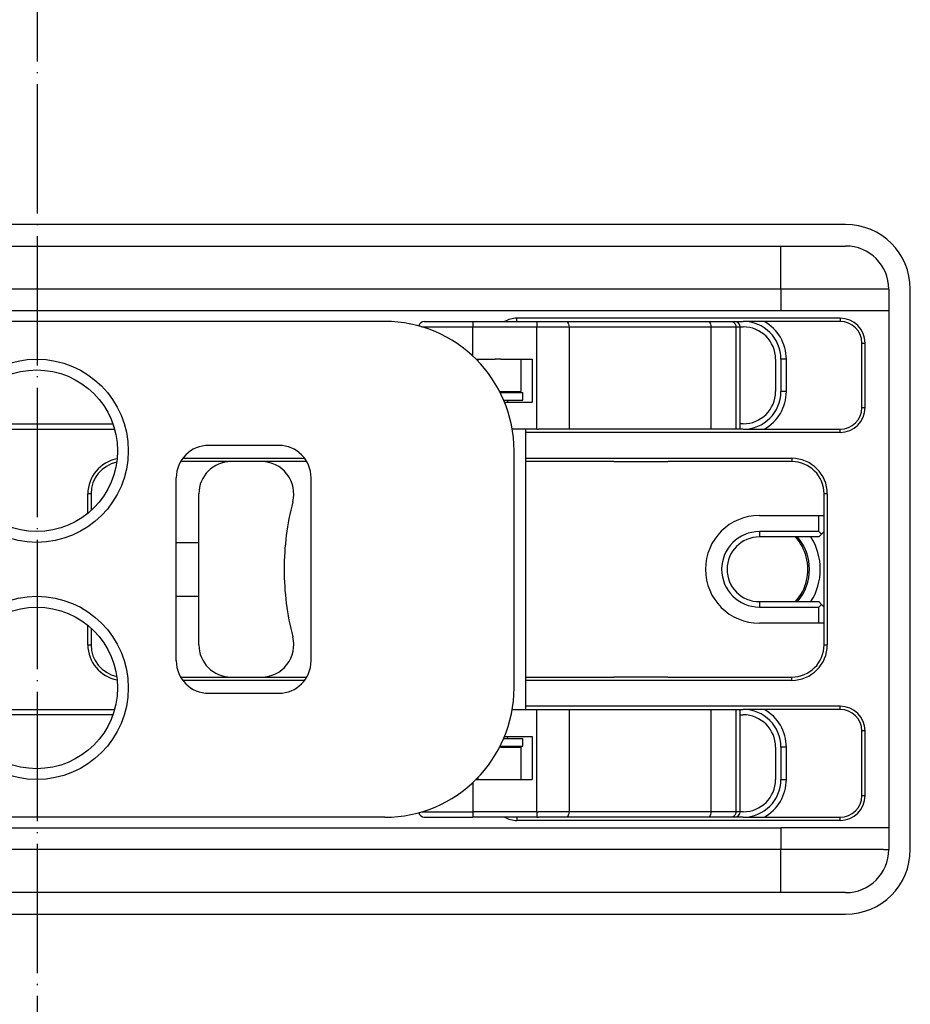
# Model space of a CAD drawing. Extents: x -1809 to 6113, y -4129 to 1471.
# Tile 37 of 197: x -2 to 81, y -1965 to -1874. Entities that reach past the tile are written whole.
import ezdxf

# ---------------------------------------------------------------- set-up
doc = ezdxf.new("R2010")
doc.units = 0
doc.linetypes.add('DOT_CENTER', pattern=[14, 12, -1, 0, -1])
doc.layers.get('0').update_dxf_attribs({"linetype": 'CONTINUOUS'})
doc.layers.add('1', color=7, linetype='CONTINUOUS')

# ---------------------------------------------------------------- blocks, each defined once
blk = doc.blocks.new('HEADPLATE_TSK', base_point=(-401.365, -2807.758))
at = {"layer": '1', "color": 1, "linetype": 'DOT_CENTER'}
blk.add_line((0, -1583.754), (0, -2060.004), dxfattribs=at)
blk = doc.blocks.new('DOWEL_PIN_5X22DIN6325__642', base_point=(58.5, -1914.879))
at = {"color": 1, "linetype": 'CONTINUOUS'}
blk.add_line((53.5, -1914.879), (58.5, -1914.879), dxfattribs=at)
blk = doc.blocks.new('DOWEL_PIN_5X22DIN6325__643', base_point=(58.5, -1934.879))
at = {"color": 1, "linetype": 'CONTINUOUS'}
blk.add_line((58.5, -1934.879), (53.5, -1934.879), dxfattribs=at)
blk = doc.blocks.new('NEEDLE_BEARING_0509_1__644', base_point=(59.5, -1947.379))
at = {"color": 1, "linetype": 'CONTINUOUS'}
blk.add_line((59.5, -1947.379), (52.5, -1947.379), dxfattribs=at)
blk = doc.blocks.new('NEEDLE_BEARING_0509_3__646', base_point=(59.5, -1902.379))
at = {"color": 1, "linetype": 'CONTINUOUS'}
blk.add_line((52.5, -1902.379), (59.5, -1902.379), dxfattribs=at)
blk = doc.blocks.new('BEARING_PARTS__647', base_point=(59.5, -1902.379))
for name, p in [('NEEDLE_BEARING_0509_3__646', (59.5, -1902.379)), ('DOWEL_PIN_5X22DIN6325__642', (58.5, -1914.879)), ('DOWEL_PIN_5X22DIN6325__643', (58.5, -1934.879)), ('NEEDLE_BEARING_0509_1__644', (59.5, -1947.379))]:
    blk.add_blockref(name, p)
blk = doc.blocks.new('PLATE_E7018-27702__648', base_point=(79, -1894.879))
at = {"color": 1, "linetype": 'CONTINUOUS'}
for p, q in [((-22, -1894.879), (22, -1894.879)), ((22, -1894.879), (24, -1894.879)), ((24, -1894.879), (25, -1894.879)), ((25, -1894.879), (27, -1894.879)), ((27, -1894.879), (53.5, -1894.879)), ((53.5, -1894.879), (55.5, -1894.879)), ((55.5, -1894.879), (56, -1894.879)), ((56, -1894.879), (56.5, -1894.879)), ((56.5, -1894.879), (58.5, -1894.879)), ((58.5, -1894.879), (69, -1894.879)), ((69, -1894.879), (75, -1894.879)), ((79, -1898.879), (78.5, -1898.879)), ((79, -1898.879), (79, -1900.879)), ((79, -1900.879), (79, -1948.879)), ((46.5, -1901.879), (49.089, -1901.879)), ((49.089, -1901.879), (62.26, -1901.879)), ((62.26, -1901.879), (64.351, -1901.879)), ((64.351, -1901.879), (64.715, -1901.879)), ((64.715, -1901.879), (65.5, -1901.879)), ((46.5, -1902.379), (49.339, -1902.379)), ((49.339, -1902.379), (52.5, -1902.379)), ((52.5, -1902.379), (59.5, -1902.379)), ((59.5, -1902.379), (62.51, -1902.379)), ((62.51, -1902.379), (64.827, -1902.379)), ((64.827, -1902.379), (65.215, -1902.379)), ((65.215, -1902.379), (65.5, -1902.379)), ((43, -1905.379), (42.5, -1905.379)), ((68.5, -1905.379), (68.5, -1908.379)), ((69, -1905.379), (69, -1908.379)), ((69.5, -1905.379), (69, -1905.379)), ((69.5, -1908.379), (69.5, -1905.379)), ((42.907, -1908.379), (43, -1908.379)), ((69.5, -1908.379), (69, -1908.379)), ((49.339, -1911.879), (46.5, -1911.879)), ((62.51, -1911.879), (49.339, -1911.879)), ((64.827, -1911.879), (62.51, -1911.879)), ((65.215, -1911.879), (64.827, -1911.879)), ((65.5, -1911.379), (65.215, -1911.379)), ((65.5, -1911.879), (65.215, -1911.879)), ((46.5, -1937.879), (49.339, -1937.879)), ((49.339, -1937.879), (62.51, -1937.879)), ((62.51, -1937.879), (64.827, -1937.879)), ((64.827, -1937.879), (65.215, -1937.879)), ((65.215, -1937.879), (65.5, -1937.879)), ((65.215, -1938.379), (65.5, -1938.379)), ((43, -1941.379), (42.907, -1941.379)), ((68.5, -1941.379), (68.5, -1944.379)), ((69, -1941.379), (69, -1944.379)), ((69.5, -1941.379), (69, -1941.379)), ((69.5, -1944.379), (69.5, -1941.379)), ((42.5, -1944.379), (43, -1944.379)), ((69, -1944.379), (69.5, -1944.379)), ((49.339, -1947.379), (46.5, -1947.379)), ((52.5, -1947.379), (49.339, -1947.379)), ((59.5, -1947.379), (52.5, -1947.379)), ((62.51, -1947.379), (59.5, -1947.379)), ((64.827, -1947.379), (62.51, -1947.379)), ((65.215, -1947.379), (64.827, -1947.379)), ((65.5, -1947.379), (65.215, -1947.379)), ((49.089, -1947.879), (46.5, -1947.879)), ((62.26, -1947.879), (49.089, -1947.879)), ((64.351, -1947.879), (62.26, -1947.879)), ((64.715, -1947.879), (64.351, -1947.879)), ((65.5, -1947.879), (64.715, -1947.879)), ((79, -1948.879), (79, -1950.879)), ((78.5, -1950.879), (79, -1950.879)), ((22, -1954.879), (-22, -1954.879)), ((24, -1954.879), (22, -1954.879)), ((25, -1954.879), (24, -1954.879)), ((27, -1954.879), (25, -1954.879)), ((53.5, -1954.879), (27, -1954.879)), ((55.5, -1954.879), (53.5, -1954.879)), ((56, -1954.879), (55.5, -1954.879)), ((56.5, -1954.879), (56, -1954.879)), ((58.5, -1954.879), (56.5, -1954.879)), ((69, -1954.879), (58.5, -1954.879)), ((75, -1954.879), (69, -1954.879))]:
    blk.add_line(p, q, dxfattribs=at)
for centre, radius, start, end in [((75, -1898.879), 4, 0, 90), ((65.5, -1905.379), 3.5, 0, 90), ((65.5, -1905.379), 4, 0, 61.04498), ((65.5, -1905.379), 3, 0, 90), ((46.5, -1908.379), 3.5, 180, -178.36275), ((46.5, -1908.379), 3, 180, -178.08979), ((65.5, -1908.379), 3, -90, 0), ((65.5, -1908.379), 3.5, -90, 0), ((65.5, -1908.379), 4, -61.04498, 0), ((46.5, -1908.379), 3, -164.53399, -160.52878), ((67.05, -1924.879), 4.6, -40.70571, 40.70571), ((67.05, -1924.879), 5.6, -32.39237, 32.39237), ((65.5, -1941.379), 3.5, 0, 90), ((65.5, -1941.379), 3, 0, 90), ((65.5, -1941.379), 4, 0, 61.04498), ((46.5, -1941.379), 3, 160.52878, 164.53399), ((46.5, -1941.379), 3.5, 178.36275, 180), ((46.5, -1941.379), 3, 178.08979, 180), ((65.5, -1944.379), 3, -90, 0), ((65.5, -1944.379), 3.5, -90, 0), ((65.5, -1944.379), 4, -61.04498, 0), ((75, -1950.879), 4, -90, 0)]:
    blk.add_arc(centre, radius, start, end, dxfattribs=at)
blk = doc.blocks.new('PLATE_ASSY_E7018-67702_649', base_point=(79, -1894.879))
for name, p in [('PLATE_E7018-27702__648', (79, -1894.879)), ('BEARING_PARTS__647', (59.5, -1902.379))]:
    blk.add_blockref(name, p)
blk = doc.blocks.new('DOWEL_PIN_5X50_DIN6325_650', base_point=(15, -1922.379))
at = {"color": 1, "linetype": 'CONTINUOUS'}
for p, q in [((-15, -1922.379), (-13, -1922.379)), ((12.909, -1922.379), (15, -1922.379)), ((-15, -1927.379), (-13, -1927.379)), ((12.909, -1927.379), (15, -1927.379))]:
    blk.add_line(p, q, dxfattribs=at)
blk = doc.blocks.new('LATCH_E7018-21201_1__652', base_point=(73, -1914.879))
at = {"color": 1, "linetype": 'CONTINUOUS'}
for p, q in [((20.802, -1914.879), (18, -1914.879)), ((24.5, -1914.879), (20.802, -1914.879)), ((25.008, -1914.879), (24.5, -1914.879)), ((53.5, -1914.879), (45.312, -1914.879)), ((53.5, -1914.879), (58.5, -1914.879)), ((66.005, -1914.879), (58.5, -1914.879)), ((70, -1914.879), (66.005, -1914.879)), ((15, -1931.879), (15, -1917.879)), ((73, -1919.879), (73, -1917.879)), ((67, -1919.879), (72.5, -1919.879)), ((72.5, -1919.879), (73, -1919.879)), ((72.5, -1921.379), (72.5, -1919.879)), ((73, -1921.379), (73, -1919.879)), ((72.5, -1921.379), (67, -1921.379)), ((67, -1921.379), (67, -1921.879)), ((72.5, -1921.879), (67, -1921.879)), ((72.75, -1921.629), (72.5, -1921.379)), ((72.75, -1921.629), (72.5, -1921.879)), ((73, -1921.379), (72.75, -1921.629)), ((67, -1927.879), (72.5, -1927.879)), ((67, -1927.879), (67, -1928.379)), ((67, -1928.379), (72.5, -1928.379)), ((72.75, -1928.129), (72.5, -1927.879)), ((72.75, -1928.129), (72.5, -1928.379)), ((72.5, -1929.879), (72.5, -1928.379)), ((72.75, -1928.129), (73, -1928.379)), ((73, -1929.879), (73, -1928.379)), ((72.5, -1929.879), (67, -1929.879)), ((73, -1929.879), (72.5, -1929.879)), ((73, -1931.879), (73, -1929.879)), ((18, -1934.879), (20.802, -1934.879)), ((20.802, -1934.879), (24, -1934.879)), ((24, -1934.879), (25.008, -1934.879)), ((45.312, -1934.879), (53.5, -1934.879)), ((58.5, -1934.879), (53.5, -1934.879)), ((58.5, -1934.879), (65.905, -1934.879)), ((65.905, -1934.879), (70, -1934.879))]:
    blk.add_line(p, q, dxfattribs=at)
for centre, radius, start, end in [((18, -1917.879), 3, 90, 180), ((20.802, -1917.879), 3, -14.47751, 90), ((70, -1917.879), 3, 0, 90), ((47.913, -1924.879), 25, 165.52249, 180), ((67, -1924.879), 5, 90, -90), ((67, -1924.879), 3.5, 90, -90), ((67, -1924.879), 3, 90, -90), ((47.913, -1924.879), 25, 180, -165.52249), ((20.802, -1931.879), 3, -90, 14.47751), ((18, -1931.879), 3, 180, -90), ((70, -1931.879), 3, -90, 0)]:
    blk.add_arc(centre, radius, start, end, dxfattribs=at)
blk = doc.blocks.new('LOCK_ASSY__653', base_point=(73, -1914.879))
for name, p in [('LATCH_E7018-21201_1__652', (73, -1914.879)), ('DOWEL_PIN_5X50_DIN6325_650', (15, -1922.379))]:
    blk.add_blockref(name, p)
blk = doc.blocks.new('LEVER_E7018-25001__654', base_point=(44.241, -1901.879))
at = {"color": 1, "linetype": 'CONTINUOUS'}
for p, q in [((-63.577, -1901.879), (-63.164, -1901.879)), ((-63.164, -1901.879), (-62.757, -1901.879)), ((-62.757, -1901.879), (-61.326, -1901.879)), ((-61.326, -1901.879), (-60.326, -1901.879)), ((-60.326, -1901.879), (-58.455, -1901.879)), ((-58.455, -1901.879), (-57.455, -1901.879)), ((-57.455, -1901.879), (-53.496, -1901.879)), ((-53.496, -1901.879), (-52.5, -1901.879)), ((-52.5, -1901.879), (-46.588, -1901.879)), ((-46.588, -1901.879), (-46.5, -1901.879)), ((-45.67, -1901.879), (-46.5, -1901.879)), ((-45.67, -1901.879), (-40.7, -1901.879)), ((-37.5, -1901.879), (-40.7, -1901.879)), ((-32.906, -1901.879), (-37.5, -1901.879)), ((15.412, -1901.879), (-32.906, -1901.879)), ((-32.906, -1902.879), (-32.906, -1901.879)), ((26.278, -1901.879), (15.412, -1901.879)), ((27.278, -1901.879), (26.278, -1901.879)), ((32.241, -1901.879), (27.278, -1901.879)), ((-64.577, -1905.379), (-64.577, -1902.879)), ((-64.577, -1902.879), (-64.092, -1902.879)), ((-64.092, -1902.879), (-63.362, -1902.879)), ((-64.092, -1902.879), (-64.092, -1905.379)), ((-62.192, -1902.879), (-63.362, -1902.879)), ((-63.362, -1902.879), (-63.362, -1905.379)), ((-62.192, -1902.879), (-61.192, -1902.879)), ((-62.192, -1902.879), (-62.192, -1905.379)), ((-61.192, -1902.879), (-58.955, -1902.879)), ((-61.192, -1902.879), (-61.192, -1905.379)), ((-32.906, -1902.879), (-32.906, -1946.879)), ((-64.577, -1911.879), (-64.577, -1908.379)), ((-64.092, -1908.379), (-64.092, -1911.879)), ((-63.362, -1908.379), (-63.362, -1911.879)), ((-62.192, -1908.379), (-62.192, -1911.879)), ((-61.192, -1908.379), (-61.192, -1911.879)), ((-64.092, -1911.879), (-64.577, -1911.879)), ((-63.362, -1911.879), (-64.092, -1911.879)), ((-62.192, -1911.879), (-63.362, -1911.879)), ((-61.192, -1911.879), (-62.192, -1911.879)), ((-58.455, -1911.879), (-61.192, -1911.879)), ((-57.455, -1911.879), (-58.455, -1911.879)), ((-52.996, -1911.879), (-57.455, -1911.879)), ((-52, -1911.879), (-52.996, -1911.879)), ((-46.588, -1911.879), (-52, -1911.879)), ((-46.536, -1911.879), (-46.588, -1911.879)), ((-46.5, -1911.879), (-46.536, -1911.879)), ((-41.566, -1911.879), (-46.5, -1911.879)), ((-41.566, -1911.879), (-41.259, -1911.879)), ((-41.259, -1937.879), (-41.259, -1911.879)), ((-16, -1913.379), (-22.5, -1913.379)), ((22.409, -1913.379), (15.909, -1913.379)), ((44.241, -1935.879), (44.241, -1913.879)), ((-25.5, -1916.379), (-25.5, -1933.379)), ((-13, -1933.379), (-13, -1916.379)), ((12.909, -1933.379), (12.909, -1916.379)), ((25.409, -1933.379), (25.409, -1916.379)), ((-22.5, -1936.379), (-16, -1936.379)), ((15.909, -1936.379), (22.409, -1936.379)), ((-64.577, -1941.379), (-64.577, -1937.879)), ((-64.577, -1937.879), (-64.092, -1937.879)), ((-64.092, -1937.879), (-64.092, -1941.379)), ((-64.092, -1937.879), (-63.362, -1937.879)), ((-63.362, -1937.879), (-63.362, -1941.379)), ((-63.362, -1937.879), (-62.192, -1937.879)), ((-62.192, -1937.879), (-62.192, -1941.379)), ((-62.192, -1937.879), (-61.192, -1937.879)), ((-61.192, -1937.879), (-61.192, -1941.379)), ((-61.192, -1937.879), (-58.455, -1937.879)), ((-58.455, -1937.879), (-57.455, -1937.879)), ((-57.455, -1937.879), (-52.996, -1937.879)), ((-52.996, -1937.879), (-52, -1937.879)), ((-52, -1937.879), (-46.588, -1937.879)), ((-46.588, -1937.879), (-46.536, -1937.879)), ((-46.536, -1937.879), (-46.5, -1937.879)), ((-46.5, -1937.879), (-41.566, -1937.879)), ((-41.566, -1937.879), (-41.259, -1937.879)), ((-64.577, -1946.879), (-64.577, -1944.379)), ((-64.092, -1944.379), (-64.092, -1946.879)), ((-63.362, -1944.379), (-63.362, -1946.879)), ((-62.192, -1944.379), (-62.192, -1946.879)), ((-61.192, -1944.379), (-61.192, -1946.879)), ((-64.577, -1946.879), (-64.092, -1946.879)), ((-64.092, -1946.879), (-63.362, -1946.879)), ((-62.192, -1946.879), (-63.362, -1946.879)), ((-62.192, -1946.879), (-61.192, -1946.879)), ((-61.192, -1946.879), (-58.955, -1946.879)), ((-32.906, -1947.879), (-32.906, -1946.879)), ((-63.164, -1947.879), (-63.577, -1947.879)), ((-62.757, -1947.879), (-63.164, -1947.879)), ((-61.326, -1947.879), (-62.757, -1947.879)), ((-60.326, -1947.879), (-61.326, -1947.879)), ((-58.455, -1947.879), (-60.326, -1947.879)), ((-57.455, -1947.879), (-58.455, -1947.879)), ((-53.496, -1947.879), (-57.455, -1947.879)), ((-52.5, -1947.879), (-53.496, -1947.879)), ((-46.588, -1947.879), (-52.5, -1947.879)), ((-46.5, -1947.879), (-46.588, -1947.879)), ((-45.67, -1947.879), (-46.5, -1947.879)), ((-45.67, -1947.879), (-40.7, -1947.879)), ((-37.5, -1947.879), (-40.7, -1947.879)), ((-32.906, -1947.879), (-37.5, -1947.879)), ((15.412, -1947.879), (-32.906, -1947.879)), ((26.278, -1947.879), (15.412, -1947.879)), ((27.278, -1947.879), (26.278, -1947.879)), ((32.241, -1947.879), (27.278, -1947.879))]:
    blk.add_line(p, q, dxfattribs=at)
for centre, radius in [((-0.045, -1913.879), 8.5), ((-0.045, -1913.879), 7.5), ((-0.045, -1935.879), 8.5), ((-0.045, -1935.879), 7.5)]:
    blk.add_circle(centre, radius, dxfattribs=at)
for centre, radius, start, end in [((-63.577, -1902.879), 1, 90, 180), ((32.241, -1913.879), 12, 0, 90), ((-22.5, -1916.379), 3, 90, 180), ((-16, -1916.379), 3, 0, 90), ((15.909, -1916.379), 3, 90, 180), ((22.409, -1916.379), 3, 0, 90), ((-22.5, -1933.379), 3, -180, -90), ((-16, -1933.379), 3, -90, 0), ((15.909, -1933.379), 3, -180, -90), ((22.409, -1933.379), 3, -90, 0), ((32.241, -1935.879), 12, -90, 0), ((-63.577, -1946.879), 1, 180, -90)]:
    blk.add_arc(centre, radius, start, end, dxfattribs=at)
for points in [[(-63.164, -1901.879), (-63.327, -1901.879), (-63.487, -1901.925), (-63.769, -1902.101), (-63.886, -1902.227), (-64.049, -1902.531), (-64.092, -1902.703), (-64.092, -1902.879)], [(-63.362, -1902.879), (-63.362, -1902.703), (-63.334, -1902.531), (-63.228, -1902.227), (-63.152, -1902.101), (-62.967, -1901.925), (-62.863, -1901.879), (-62.757, -1901.879)], [(-62.192, -1902.879), (-62.192, -1902.703), (-62.152, -1902.531), (-62, -1902.227), (-61.891, -1902.101), (-61.627, -1901.925), (-61.478, -1901.879), (-61.326, -1901.879)], [(-60.326, -1901.879), (-60.478, -1901.879), (-60.627, -1901.925), (-60.891, -1902.101), (-61, -1902.227), (-61.152, -1902.531), (-61.192, -1902.703), (-61.192, -1902.879)], [(-64.092, -1946.879), (-64.092, -1947.054), (-64.049, -1947.227), (-63.886, -1947.531), (-63.769, -1947.657), (-63.487, -1947.833), (-63.327, -1947.879), (-63.164, -1947.879)], [(-63.362, -1946.879), (-63.362, -1947.054), (-63.334, -1947.227), (-63.228, -1947.531), (-63.152, -1947.657), (-62.967, -1947.833), (-62.863, -1947.879), (-62.757, -1947.879)], [(-61.326, -1947.879), (-61.478, -1947.879), (-61.627, -1947.833), (-61.891, -1947.657), (-62, -1947.531), (-62.152, -1947.227), (-62.192, -1947.054), (-62.192, -1946.879)], [(-61.192, -1946.879), (-61.192, -1947.054), (-61.152, -1947.227), (-61, -1947.531), (-60.891, -1947.657), (-60.627, -1947.833), (-60.478, -1947.879), (-60.326, -1947.879)]]:
    blk.add_open_spline(points, degree=3, knots=[0, 0, 0, 0, 1, 1, 2, 2, 3, 3, 3, 3], dxfattribs=at)
blk = doc.blocks.new('RETAIN_RING_DIN6799-4__656', base_point=(45.062, -1908.479))
at = {"color": 1, "linetype": 'CONTINUOUS'}
for p, q in [((42.958, -1908.479), (45.062, -1908.479)), ((43.282, -1909.179), (45.062, -1909.179)), ((45.062, -1909.179), (45.062, -1908.479))]:
    blk.add_line(p, q, dxfattribs=at)
blk = doc.blocks.new('RETAIN_RING_DIN6799-4__657', base_point=(45.062, -1940.579))
at = {"color": 1, "linetype": 'CONTINUOUS'}
for p, q in [((42.958, -1941.279), (45.062, -1941.279)), ((43.282, -1940.579), (45.062, -1940.579)), ((45.062, -1941.279), (45.062, -1940.579))]:
    blk.add_line(p, q, dxfattribs=at)
blk = doc.blocks.new('CAM_E7018-25002__658', base_point=(65.215, -1901.879))
at = {"color": 1, "linetype": 'CONTINUOUS'}
for p, q in [((35.912, -1901.879), (38.212, -1901.879)), ((38.212, -1901.879), (40.412, -1901.879)), ((40.412, -1901.879), (42.612, -1901.879)), ((40.412, -1901.879), (40.412, -1902.379)), ((42.612, -1901.879), (44.5, -1901.879)), ((44.5, -1901.879), (46.339, -1901.879)), ((46.339, -1901.879), (46.5, -1901.879)), ((46.339, -1901.879), (46.339, -1902.379)), ((46.5, -1901.879), (49.089, -1901.879)), ((49.089, -1901.879), (62.26, -1901.879)), ((62.26, -1901.879), (64.351, -1901.879)), ((64.351, -1901.879), (64.715, -1901.879)), ((35.669, -1902.379), (40.412, -1902.379)), ((40.412, -1905.09), (40.412, -1902.379)), ((40.412, -1902.379), (46.339, -1902.379)), ((46.339, -1902.379), (46.5, -1902.379)), ((46.339, -1911.879), (46.339, -1902.379)), ((46.5, -1902.379), (49.339, -1902.379)), ((49.339, -1902.379), (49.339, -1911.879)), ((49.339, -1902.379), (52.5, -1902.379)), ((52.5, -1902.379), (59.5, -1902.379)), ((59.5, -1902.379), (62.51, -1902.379)), ((62.51, -1902.379), (62.51, -1911.879)), ((62.51, -1902.379), (64.827, -1902.379)), ((64.827, -1902.379), (64.827, -1911.879)), ((64.827, -1902.379), (65.215, -1902.379)), ((65.215, -1911.879), (65.215, -1902.379)), ((40.712, -1905.379), (40.912, -1905.379)), ((40.912, -1905.379), (42.5, -1905.379)), ((43, -1905.379), (42.5, -1905.379)), ((43, -1905.379), (43.5, -1905.379)), ((43.5, -1905.379), (44.912, -1905.379)), ((44.912, -1905.379), (45.912, -1905.379)), ((45.912, -1905.379), (45.912, -1909.379)), ((43.365, -1909.379), (45.912, -1909.379)), ((44.5, -1911.879), (44.073, -1911.879)), ((45.312, -1911.879), (44.5, -1911.879)), ((45.312, -1911.879), (45.312, -1937.879)), ((46.339, -1911.879), (45.312, -1911.879)), ((46.339, -1911.879), (46.5, -1911.879)), ((49.339, -1911.879), (46.5, -1911.879)), ((62.51, -1911.879), (49.339, -1911.879)), ((64.827, -1911.879), (62.51, -1911.879)), ((65.215, -1911.879), (64.827, -1911.879)), ((44.073, -1937.879), (44.5, -1937.879)), ((44.5, -1937.879), (45.312, -1937.879)), ((45.312, -1937.879), (46.339, -1937.879)), ((46.339, -1937.879), (46.5, -1937.879)), ((46.339, -1947.379), (46.339, -1937.879)), ((46.5, -1937.879), (49.339, -1937.879)), ((49.339, -1937.879), (62.51, -1937.879)), ((49.339, -1937.879), (49.339, -1947.379)), ((62.51, -1937.879), (64.827, -1937.879)), ((62.51, -1937.879), (62.51, -1947.379)), ((64.827, -1937.879), (65.215, -1937.879)), ((64.827, -1937.879), (64.827, -1947.379)), ((65.215, -1947.379), (65.215, -1937.879)), ((43.365, -1940.379), (45.912, -1940.379)), ((45.912, -1940.379), (45.912, -1944.379)), ((40.412, -1944.668), (40.412, -1947.379)), ((40.712, -1944.379), (40.912, -1944.379)), ((40.912, -1944.379), (42.5, -1944.379)), ((42.5, -1944.379), (43, -1944.379)), ((43, -1944.379), (43.5, -1944.379)), ((43.5, -1944.379), (44.912, -1944.379)), ((44.912, -1944.379), (45.912, -1944.379)), ((35.669, -1947.379), (40.412, -1947.379)), ((46.339, -1947.379), (40.412, -1947.379)), ((40.412, -1947.379), (40.412, -1947.879)), ((46.339, -1947.379), (46.5, -1947.379)), ((46.339, -1947.379), (46.339, -1947.879)), ((49.339, -1947.379), (46.5, -1947.379)), ((52.5, -1947.379), (49.339, -1947.379)), ((59.5, -1947.379), (52.5, -1947.379)), ((62.51, -1947.379), (59.5, -1947.379)), ((64.827, -1947.379), (62.51, -1947.379)), ((65.215, -1947.379), (64.827, -1947.379)), ((35.912, -1947.879), (38.212, -1947.879)), ((38.212, -1947.879), (40.412, -1947.879)), ((42.612, -1947.879), (40.412, -1947.879)), ((44.5, -1947.879), (42.612, -1947.879)), ((46.339, -1947.879), (44.5, -1947.879)), ((46.339, -1947.879), (46.5, -1947.879)), ((49.089, -1947.879), (46.5, -1947.879)), ((62.26, -1947.879), (49.089, -1947.879)), ((64.351, -1947.879), (62.26, -1947.879)), ((64.715, -1947.879), (64.351, -1947.879))]:
    blk.add_line(p, q, dxfattribs=at)
for centre, start, end in [((35.912, -1902.379), 90, 171.69872), ((64.715, -1902.379), 0, 90), ((35.912, -1947.379), -171.69872, -90), ((64.715, -1947.379), -90, 0)]:
    blk.add_arc(centre, 0.5, start, end, dxfattribs=at)
for points in [[(49.089, -1901.879), (49.133, -1901.879), (49.176, -1901.902), (49.252, -1901.99), (49.284, -1902.053), (49.328, -1902.205), (49.339, -1902.291), (49.339, -1902.379)], [(62.26, -1901.879), (62.304, -1901.879), (62.347, -1901.902), (62.423, -1901.99), (62.455, -1902.053), (62.499, -1902.205), (62.51, -1902.291), (62.51, -1902.379)], [(64.351, -1901.879), (64.434, -1901.879), (64.517, -1901.902), (64.661, -1901.99), (64.721, -1902.053), (64.805, -1902.205), (64.827, -1902.291), (64.827, -1902.379)], [(49.339, -1947.379), (49.339, -1947.467), (49.328, -1947.553), (49.284, -1947.705), (49.252, -1947.768), (49.176, -1947.856), (49.133, -1947.879), (49.089, -1947.879)], [(62.51, -1947.379), (62.51, -1947.467), (62.499, -1947.553), (62.455, -1947.705), (62.423, -1947.768), (62.347, -1947.856), (62.304, -1947.879), (62.26, -1947.879)], [(64.827, -1947.379), (64.827, -1947.467), (64.805, -1947.553), (64.721, -1947.705), (64.661, -1947.768), (64.517, -1947.856), (64.434, -1947.879), (64.351, -1947.879)]]:
    blk.add_open_spline(points, degree=3, knots=[0, 0, 0, 0, 1, 1, 2, 2, 3, 3, 3, 3], dxfattribs=at)
blk = doc.blocks.new('PIN_E7018-23702_1__659', base_point=(42.912, -1901.879))
at = {"color": 1, "linetype": 'CONTINUOUS'}
for p, q in [((38.212, -1901.879), (40.412, -1901.879)), ((40.412, -1901.879), (42.612, -1901.879)), ((42.912, -1908.389), (42.912, -1908.379)), ((42.912, -1941.379), (42.912, -1941.369)), ((38.212, -1947.879), (40.412, -1947.879)), ((42.612, -1947.879), (40.412, -1947.879))]:
    blk.add_line(p, q, dxfattribs=at)
blk = doc.blocks.new('RAIL_E7018-23701_1__661', base_point=(44.912, -1901.879))
at = {"color": 1, "linetype": 'CONTINUOUS'}
for p, q in [((-58.455, -1901.879), (-58.955, -1902.379)), ((-58.455, -1901.879), (-57.455, -1901.879)), ((-57.455, -1901.879), (-57.455, -1902.379)), ((-57.455, -1901.879), (-53.496, -1901.879)), ((-53.496, -1901.879), (-52.5, -1901.879)), ((-52.5, -1901.879), (-46.588, -1901.879)), ((-46.588, -1901.879), (-46.5, -1901.879)), ((-45.67, -1901.879), (-46.5, -1901.879)), ((-45.67, -1901.879), (-40.7, -1901.879)), ((-37.5, -1901.879), (-40.7, -1901.879)), ((-32.906, -1901.879), (-37.5, -1901.879)), ((15.412, -1901.879), (-32.906, -1901.879)), ((26.278, -1901.879), (15.412, -1901.879)), ((27.278, -1901.879), (26.278, -1901.879)), ((-58.955, -1902.379), (-58.955, -1905.379)), ((-58.955, -1902.379), (-57.455, -1902.379)), ((-57.455, -1902.379), (-57.455, -1905.379)), ((-57.455, -1902.379), (-52.5, -1902.379)), ((-52.5, -1902.379), (-49.588, -1902.379)), ((-49.588, -1902.379), (-46.588, -1902.379)), ((-46.588, -1902.379), (-46.5, -1902.379)), ((-76.088, -1905.379), (-72.088, -1905.379)), ((-76.088, -1908.379), (-76.088, -1905.379)), ((-72.088, -1908.379), (-72.088, -1905.379)), ((-72.088, -1905.379), (-69.5, -1905.379)), ((-69, -1905.379), (-69.5, -1905.379)), ((-69, -1905.379), (-68.5, -1905.379)), ((-68.5, -1905.379), (-58.955, -1905.379)), ((-58.955, -1905.379), (-57.455, -1905.379)), ((40.712, -1905.379), (40.912, -1905.379)), ((40.912, -1905.379), (42.5, -1905.379)), ((40.912, -1905.583), (40.912, -1905.379)), ((43, -1905.379), (42.5, -1905.379)), ((43, -1905.379), (43.5, -1905.379)), ((43.5, -1905.379), (44.912, -1905.379)), ((44.912, -1908.379), (44.912, -1905.379)), ((-76.088, -1908.379), (-72.088, -1908.379)), ((-72.088, -1908.379), (-69.5, -1908.379)), ((-69.5, -1908.379), (-69, -1908.379)), ((-69, -1908.379), (-68.5, -1908.379)), ((-68.5, -1908.379), (-58.955, -1908.379)), ((-58.955, -1908.379), (-58.955, -1911.379)), ((-58.955, -1908.379), (-57.455, -1908.379)), ((-57.455, -1908.379), (-57.455, -1911.379)), ((42.907, -1908.379), (43, -1908.379)), ((43, -1908.379), (43.5, -1908.379)), ((43.5, -1908.379), (44.912, -1908.379)), ((-58.455, -1911.879), (-58.955, -1911.379)), ((-57.455, -1911.379), (-58.955, -1911.379)), ((-57.455, -1911.879), (-58.455, -1911.879)), ((-57.455, -1911.879), (-57.455, -1911.379)), ((-52.5, -1911.379), (-57.455, -1911.379)), ((-52.996, -1911.879), (-57.455, -1911.879)), ((-52, -1911.879), (-52.996, -1911.879)), ((-49.588, -1911.379), (-52.5, -1911.379)), ((-46.588, -1911.879), (-52, -1911.879)), ((-46.588, -1911.379), (-49.588, -1911.379)), ((-46.5, -1911.379), (-46.588, -1911.379)), ((-46.536, -1911.879), (-46.588, -1911.879)), ((-46.5, -1911.879), (-46.536, -1911.879)), ((-41.566, -1911.879), (-46.5, -1911.879)), ((-41.566, -1911.879), (-41.259, -1911.879)), ((-7.274, -1911.879), (7.183, -1911.879)), ((-7.116, -1911.379), (7.026, -1911.379))]:
    blk.add_line(p, q, dxfattribs=at)
blk = doc.blocks.new('RAIL_E7018-23701_2__662', base_point=(44.912, -1937.879))
at = {"color": 1, "linetype": 'CONTINUOUS'}
for p, q in [((-58.455, -1937.879), (-58.955, -1938.379)), ((-58.955, -1938.379), (-58.955, -1941.379)), ((-58.955, -1938.379), (-57.455, -1938.379)), ((-58.455, -1937.879), (-57.455, -1937.879)), ((-57.455, -1937.879), (-52.996, -1937.879)), ((-57.455, -1937.879), (-57.455, -1938.379)), ((-57.455, -1938.379), (-57.455, -1941.379)), ((-57.455, -1938.379), (-52.5, -1938.379)), ((-52.996, -1937.879), (-52, -1937.879)), ((-52.5, -1938.379), (-49.588, -1938.379)), ((-52, -1937.879), (-46.588, -1937.879)), ((-49.588, -1938.379), (-46.588, -1938.379)), ((-46.588, -1937.879), (-46.536, -1937.879)), ((-46.588, -1938.379), (-46.5, -1938.379)), ((-46.536, -1937.879), (-46.5, -1937.879)), ((-46.5, -1937.879), (-41.566, -1937.879)), ((-41.566, -1937.879), (-41.259, -1937.879)), ((-7.274, -1937.879), (7.183, -1937.879)), ((7.026, -1938.379), (-7.116, -1938.379)), ((-76.088, -1944.379), (-76.088, -1941.379)), ((-76.088, -1941.379), (-72.088, -1941.379)), ((-72.088, -1944.379), (-72.088, -1941.379)), ((-72.088, -1941.379), (-69.5, -1941.379)), ((-69, -1941.379), (-69.5, -1941.379)), ((-69, -1941.379), (-68.5, -1941.379)), ((-68.5, -1941.379), (-58.955, -1941.379)), ((-58.955, -1941.379), (-57.455, -1941.379)), ((43, -1941.379), (42.907, -1941.379)), ((43, -1941.379), (43.5, -1941.379)), ((43.5, -1941.379), (44.912, -1941.379)), ((44.912, -1944.379), (44.912, -1941.379)), ((-76.088, -1944.379), (-72.088, -1944.379)), ((-72.088, -1944.379), (-69.5, -1944.379)), ((-69.5, -1944.379), (-69, -1944.379)), ((-69, -1944.379), (-68.5, -1944.379)), ((-68.5, -1944.379), (-58.955, -1944.379)), ((-58.955, -1944.379), (-57.455, -1944.379)), ((-58.955, -1944.379), (-58.955, -1947.379)), ((-57.455, -1944.379), (-57.455, -1947.379)), ((40.712, -1944.379), (40.912, -1944.379)), ((40.912, -1944.379), (40.912, -1944.175)), ((40.912, -1944.379), (42.5, -1944.379)), ((42.5, -1944.379), (43, -1944.379)), ((43, -1944.379), (43.5, -1944.379)), ((43.5, -1944.379), (44.912, -1944.379)), ((-57.455, -1947.379), (-58.955, -1947.379)), ((-58.455, -1947.879), (-58.955, -1947.379)), ((-57.455, -1947.879), (-57.455, -1947.379)), ((-52.5, -1947.379), (-57.455, -1947.379)), ((-49.588, -1947.379), (-52.5, -1947.379)), ((-46.588, -1947.379), (-49.588, -1947.379)), ((-46.5, -1947.379), (-46.588, -1947.379)), ((-57.455, -1947.879), (-58.455, -1947.879)), ((-53.496, -1947.879), (-57.455, -1947.879)), ((-52.5, -1947.879), (-53.496, -1947.879)), ((-46.588, -1947.879), (-52.5, -1947.879)), ((-46.5, -1947.879), (-46.588, -1947.879)), ((-45.67, -1947.879), (-46.5, -1947.879)), ((-45.67, -1947.879), (-40.7, -1947.879)), ((-37.5, -1947.879), (-40.7, -1947.879)), ((-32.906, -1947.879), (-37.5, -1947.879)), ((15.412, -1947.879), (-32.906, -1947.879)), ((26.278, -1947.879), (15.412, -1947.879)), ((27.278, -1947.879), (26.278, -1947.879))]:
    blk.add_line(p, q, dxfattribs=at)
blk = doc.blocks.new('CLAMP_ASSY__664', base_point=(65.215, -1901.879))
for name, p in [('RAIL_E7018-23701_1__661', (44.912, -1901.879)), ('LEVER_E7018-25001__654', (44.241, -1901.879)), ('CAM_E7018-25002__658', (65.215, -1901.879)), ('PIN_E7018-23702_1__659', (42.912, -1901.879)), ('RETAIN_RING_DIN6799-4__656', (45.062, -1908.479)), ('RAIL_E7018-23701_2__662', (44.912, -1937.879)), ('RETAIN_RING_DIN6799-4__657', (45.062, -1940.579))]:
    blk.add_blockref(name, p)
blk = doc.blocks.new('PIN_E7018-23703_8__666', base_point=(58.5, -1950.879))
at = {"color": 1, "linetype": 'CONTINUOUS'}
for p, q in [((54, -1950.879), (53.5, -1950.879)), ((58, -1950.879), (54, -1950.879)), ((58.437, -1950.879), (58, -1950.879)), ((58.5, -1950.879), (58.437, -1950.879)), ((55.5, -1954.879), (53.5, -1954.879)), ((58.5, -1954.879), (56.5, -1954.879))]:
    blk.add_line(p, q, dxfattribs=at)
blk = doc.blocks.new('PIN_E7018-23703_7__667', base_point=(27, -1950.879))
at = {"color": 1, "linetype": 'CONTINUOUS'}
for p, q in [((22.5, -1950.879), (22, -1950.879)), ((26.5, -1950.879), (22.5, -1950.879)), ((26.937, -1950.879), (26.5, -1950.879)), ((27, -1950.879), (26.937, -1950.879)), ((24, -1954.879), (22, -1954.879)), ((27, -1954.879), (25, -1954.879))]:
    blk.add_line(p, q, dxfattribs=at)
blk = doc.blocks.new('PIN_E7018-23703_2__671', base_point=(27, -1894.879))
at = {"color": 1, "linetype": 'CONTINUOUS'}
for p, q in [((22, -1894.879), (24, -1894.879)), ((25, -1894.879), (27, -1894.879)), ((22.5, -1898.879), (22, -1898.879)), ((26.5, -1898.879), (22.5, -1898.879)), ((27, -1898.879), (26.5, -1898.879))]:
    blk.add_line(p, q, dxfattribs=at)
blk = doc.blocks.new('PIN_E7018-23703_1__672', base_point=(58.5, -1894.879))
at = {"color": 1, "linetype": 'CONTINUOUS'}
for p, q in [((53.5, -1894.879), (55.5, -1894.879)), ((56.5, -1894.879), (58.5, -1894.879)), ((54, -1898.879), (53.5, -1898.879)), ((58, -1898.879), (54, -1898.879)), ((58.5, -1898.879), (58, -1898.879))]:
    blk.add_line(p, q, dxfattribs=at)
blk = doc.blocks.new('LATCHPINS__673', base_point=(58.5, -1894.879))
for name, p in [('PIN_E7018-23703_2__671', (27, -1894.879)), ('PIN_E7018-23703_1__672', (58.5, -1894.879)), ('PIN_E7018-23703_7__667', (27, -1950.879)), ('PIN_E7018-23703_8__666', (58.5, -1950.879))]:
    blk.add_blockref(name, p)
blk = doc.blocks.new('Z_STAGE_PLATE__674', base_point=(79, -1894.879))
at = {"color": 1, "linetype": 'CONTINUOUS'}
for p, q in [((-22, -1894.879), (22, -1894.879)), ((22, -1894.879), (24, -1894.879)), ((24, -1894.879), (25, -1894.879)), ((25, -1894.879), (27, -1894.879)), ((27, -1894.879), (53.5, -1894.879)), ((53.5, -1894.879), (55.5, -1894.879)), ((55.5, -1894.879), (56, -1894.879)), ((56, -1894.879), (56.5, -1894.879)), ((56.5, -1894.879), (58.5, -1894.879)), ((58.5, -1894.879), (69, -1894.879)), ((69, -1894.879), (75, -1894.879)), ((69, -1898.879), (69, -1894.879)), ((22, -1898.879), (-22, -1898.879)), ((22.5, -1898.879), (22, -1898.879)), ((26.5, -1898.879), (22.5, -1898.879)), ((27, -1898.879), (26.5, -1898.879)), ((53.5, -1898.879), (27, -1898.879)), ((54, -1898.879), (53.5, -1898.879)), ((58, -1898.879), (54, -1898.879)), ((58.5, -1898.879), (58, -1898.879)), ((69, -1898.879), (58.5, -1898.879)), ((78.5, -1898.879), (69, -1898.879)), ((69, -1898.879), (69, -1900.879)), ((79, -1898.879), (78.5, -1898.879)), ((79, -1898.879), (79, -1900.879)), ((69, -1900.879), (-69, -1900.879)), ((79, -1900.879), (69, -1900.879)), ((79, -1900.879), (79, -1948.879)), ((44.5, -1901.879), (44.5, -1901.579)), ((74.5, -1901.579), (44.5, -1901.579)), ((44.5, -1901.879), (46.339, -1901.879)), ((46.339, -1901.879), (46.5, -1901.879)), ((46.5, -1901.879), (49.089, -1901.879)), ((49.089, -1901.879), (62.26, -1901.879)), ((62.26, -1901.879), (64.351, -1901.879)), ((64.351, -1901.879), (64.715, -1901.879)), ((64.715, -1901.879), (65.5, -1901.879)), ((74.5, -1901.879), (65.5, -1901.879)), ((74.5, -1901.579), (74.5, -1901.879)), ((76.5, -1909.879), (76.5, -1903.879)), ((76.5, -1903.879), (76.8, -1903.879)), ((76.8, -1909.879), (76.8, -1903.879)), ((76.5, -1909.879), (76.8, -1909.879)), ((45.312, -1911.879), (44.5, -1911.879)), ((46.339, -1911.879), (45.312, -1911.879)), ((46.339, -1911.879), (46.5, -1911.879)), ((49.339, -1911.879), (46.5, -1911.879)), ((62.51, -1911.879), (49.339, -1911.879)), ((64.827, -1911.879), (62.51, -1911.879)), ((65.215, -1911.879), (64.827, -1911.879)), ((65.5, -1911.879), (65.215, -1911.879)), ((65.5, -1911.879), (74.5, -1911.879)), ((74.5, -1912.179), (74.5, -1911.879)), ((74.5, -1912.179), (45.312, -1912.179)), ((13.509, -1914.579), (24.809, -1914.579)), ((45.312, -1914.579), (70, -1914.579)), ((70, -1914.579), (70, -1914.879)), ((18, -1914.879), (13.311, -1914.879)), ((20.802, -1914.879), (18, -1914.879)), ((24.5, -1914.879), (20.802, -1914.879)), ((25.008, -1914.879), (24.5, -1914.879)), ((53.5, -1914.879), (45.312, -1914.879)), ((53.5, -1914.879), (58.5, -1914.879)), ((66.005, -1914.879), (58.5, -1914.879)), ((70, -1914.879), (66.005, -1914.879)), ((5, -1917.879), (4.7, -1917.879)), ((4.7, -1919.687), (4.7, -1917.879)), ((5, -1917.879), (5, -1919.428)), ((73.3, -1917.879), (73, -1917.879)), ((73, -1919.879), (73, -1917.879)), ((73.3, -1917.879), (73.3, -1931.879)), ((73, -1921.379), (73, -1919.879)), ((73, -1928.379), (73, -1921.379)), ((73, -1929.879), (73, -1928.379)), ((4.7, -1931.879), (4.7, -1930.071)), ((5, -1930.33), (5, -1931.879)), ((73, -1931.879), (73, -1929.879)), ((4.7, -1931.879), (5, -1931.879)), ((73, -1931.879), (73.3, -1931.879)), ((13.311, -1934.879), (18, -1934.879)), ((18, -1934.879), (20.802, -1934.879)), ((20.802, -1934.879), (24, -1934.879)), ((24, -1934.879), (25.008, -1934.879)), ((45.312, -1934.879), (53.5, -1934.879)), ((58.5, -1934.879), (53.5, -1934.879)), ((58.5, -1934.879), (65.905, -1934.879)), ((65.905, -1934.879), (70, -1934.879)), ((70, -1935.179), (70, -1934.879)), ((24.809, -1935.179), (13.509, -1935.179)), ((70, -1935.179), (45.312, -1935.179)), ((74.5, -1937.579), (45.312, -1937.579)), ((74.5, -1937.879), (74.5, -1937.579)), ((44.5, -1937.879), (45.312, -1937.879)), ((45.312, -1937.879), (46.339, -1937.879)), ((46.339, -1937.879), (46.5, -1937.879)), ((46.5, -1937.879), (49.339, -1937.879)), ((49.339, -1937.879), (62.51, -1937.879)), ((62.51, -1937.879), (64.827, -1937.879)), ((64.827, -1937.879), (65.215, -1937.879)), ((65.215, -1937.879), (65.5, -1937.879)), ((74.5, -1937.879), (65.5, -1937.879)), ((76.5, -1945.879), (76.5, -1939.879)), ((76.8, -1939.879), (76.5, -1939.879)), ((76.8, -1945.879), (76.8, -1939.879)), ((76.5, -1945.879), (76.8, -1945.879)), ((44.5, -1947.879), (44.5, -1948.179)), ((46.339, -1947.879), (44.5, -1947.879)), ((74.5, -1948.179), (44.5, -1948.179)), ((46.339, -1947.879), (46.5, -1947.879)), ((49.089, -1947.879), (46.5, -1947.879)), ((62.26, -1947.879), (49.089, -1947.879)), ((64.351, -1947.879), (62.26, -1947.879)), ((64.715, -1947.879), (64.351, -1947.879)), ((65.5, -1947.879), (64.715, -1947.879)), ((65.5, -1947.879), (74.5, -1947.879)), ((74.5, -1948.179), (74.5, -1947.879)), ((-69, -1948.879), (69, -1948.879)), ((79, -1948.879), (69, -1948.879)), ((69, -1948.879), (69, -1950.879)), ((79, -1948.879), (79, -1950.879)), ((22, -1950.879), (-22, -1950.879)), ((22.5, -1950.879), (22, -1950.879)), ((26.5, -1950.879), (22.5, -1950.879)), ((26.937, -1950.879), (26.5, -1950.879)), ((27, -1950.879), (26.937, -1950.879)), ((53.5, -1950.879), (27, -1950.879)), ((54, -1950.879), (53.5, -1950.879)), ((58, -1950.879), (54, -1950.879)), ((58.437, -1950.879), (58, -1950.879)), ((58.5, -1950.879), (58.437, -1950.879)), ((69, -1950.879), (58.5, -1950.879)), ((69, -1954.879), (69, -1950.879)), ((78.5, -1950.879), (69, -1950.879)), ((78.5, -1950.879), (79, -1950.879)), ((22, -1954.879), (-22, -1954.879)), ((24, -1954.879), (22, -1954.879)), ((25, -1954.879), (24, -1954.879)), ((27, -1954.879), (25, -1954.879)), ((53.5, -1954.879), (27, -1954.879)), ((55.5, -1954.879), (53.5, -1954.879)), ((56, -1954.879), (55.5, -1954.879)), ((56.5, -1954.879), (56, -1954.879)), ((58.5, -1954.879), (56.5, -1954.879)), ((69, -1954.879), (58.5, -1954.879)), ((75, -1954.879), (69, -1954.879))]:
    blk.add_line(p, q, dxfattribs=at)
for centre, radius, start, end in [((75, -1898.879), 4, 0, 90), ((44.5, -1903.879), 2.3, 90, 119.59185), ((74.5, -1903.879), 2.3, 0, 90), ((74.5, -1903.879), 2, 0, 90), ((74.5, -1909.879), 2, -90, 0), ((74.5, -1909.879), 2.3, -90, 0), ((8, -1917.879), 3.3, 100.1768, 180), ((70, -1917.879), 3.3, 0, 90), ((8, -1917.879), 3, 101.95211, 180), ((70, -1917.879), 3, 0, 90), ((8, -1931.879), 3.3, 180, -100.1768), ((8, -1931.879), 3, 180, -101.95211), ((70, -1931.879), 3, -90, 0), ((70, -1931.879), 3.3, -90, 0), ((74.5, -1939.879), 2.3, 0, 90), ((74.5, -1939.879), 2, 0, 90), ((74.5, -1945.879), 2, -90, 0), ((74.5, -1945.879), 2.3, -90, 0), ((44.5, -1945.879), 2.3, -119.59185, -90), ((75, -1950.879), 4, -90, 0)]:
    blk.add_arc(centre, radius, start, end, dxfattribs=at)
blk = doc.blocks.new('Z-STAGE_ASSY__675', base_point=(79, -1894.879))
for name, p in [('Z_STAGE_PLATE__674', (79, -1894.879)), ('LATCHPINS__673', (58.5, -1894.879)), ('CLAMP_ASSY__664', (65.215, -1901.879)), ('LOCK_ASSY__653', (73, -1914.879))]:
    blk.add_blockref(name, p)
blk = doc.blocks.new('E7018FA_ASSY_1__676', base_point=(79, -1894.879))
for name in ['PLATE_ASSY_E7018-67702_649', 'Z-STAGE_ASSY__675']:
    blk.add_blockref(name, (79, -1894.879))
blk = doc.blocks.new('E7018FA__715', base_point=(79, -1688.879))
blk.add_blockref('E7018FA_ASSY_1__676', (79, -1894.879))
blk = doc.blocks.new('BUSHING_E7018-21702_2__754', base_point=(71.5, -1919.879))
at = {"color": 1, "linetype": 'CONTINUOUS'}
for radius, start, end in [(5, 90, -90), (4.5, 15, 41.81032), (4.5, -41.8103, 15)]:
    blk.add_arc((67, -1924.879), radius, start, end, dxfattribs=at)
blk = doc.blocks.new('BUSHINGS_POGOTOWER__758', base_point=(71.5, -1713.879))
blk.add_blockref('BUSHING_E7018-21702_2__754', (71.5, -1919.879))
blk = doc.blocks.new('SMALLPARTS__824', base_point=(250.3, -1481.879))
blk.add_blockref('BUSHINGS_POGOTOWER__758', (71.5, -1713.879))
blk = doc.blocks.new('E7018-24101__825', base_point=(236.8, -1521.879))
at = {"color": 1, "linetype": 'CONTINUOUS'}
for p, q in [((75, -1892.879), (-75, -1892.879)), ((81, -1950.879), (81, -1898.879)), ((-75, -1956.879), (75, -1956.879))]:
    blk.add_line(p, q, dxfattribs=at)
for centre, start, end in [((75, -1898.879), 0, 90), ((75, -1950.879), -90, 0)]:
    blk.add_arc(centre, 6, start, end, dxfattribs=at)
blk = doc.blocks.new('E7018-64101__826', base_point=(250.3, -1481.879))
for name, p in [('SMALLPARTS__824', (250.3, -1481.879)), ('E7018-24101__825', (236.8, -1521.879))]:
    blk.add_blockref(name, p)
blk = doc.blocks.new('STIFF_ASSY_DUTBD__827', base_point=(250.3, -1481.879))
blk.add_blockref('E7018-64101__826', (250.3, -1481.879))
blk = doc.blocks.new('A1__828', base_point=(250.3, -1481.879))
for name, p in [('STIFF_ASSY_DUTBD__827', (250.3, -1481.879)), ('E7018FA__715', (79, -1688.879))]:
    blk.add_blockref(name, p)
blk = doc.blocks.new('FRONT1__829', base_point=(250.3, -1481.879))
blk.add_blockref('A1__828', (250.3, -1481.879))
blk = doc.blocks.new('L1__830', base_point=(250.3, -1481.879))
blk.add_blockref('FRONT1__829', (250.3, -1481.879))

msp = doc.modelspace()

# ---------------------------------------------------------------- block references
msp.add_blockref('L1__830', (250.3, -1481.879))
at = {"layer": '1'}
msp.add_blockref('HEADPLATE_TSK', (-401.365, -2807.758), dxfattribs=at)

doc.saveas('drawing.dxf')
